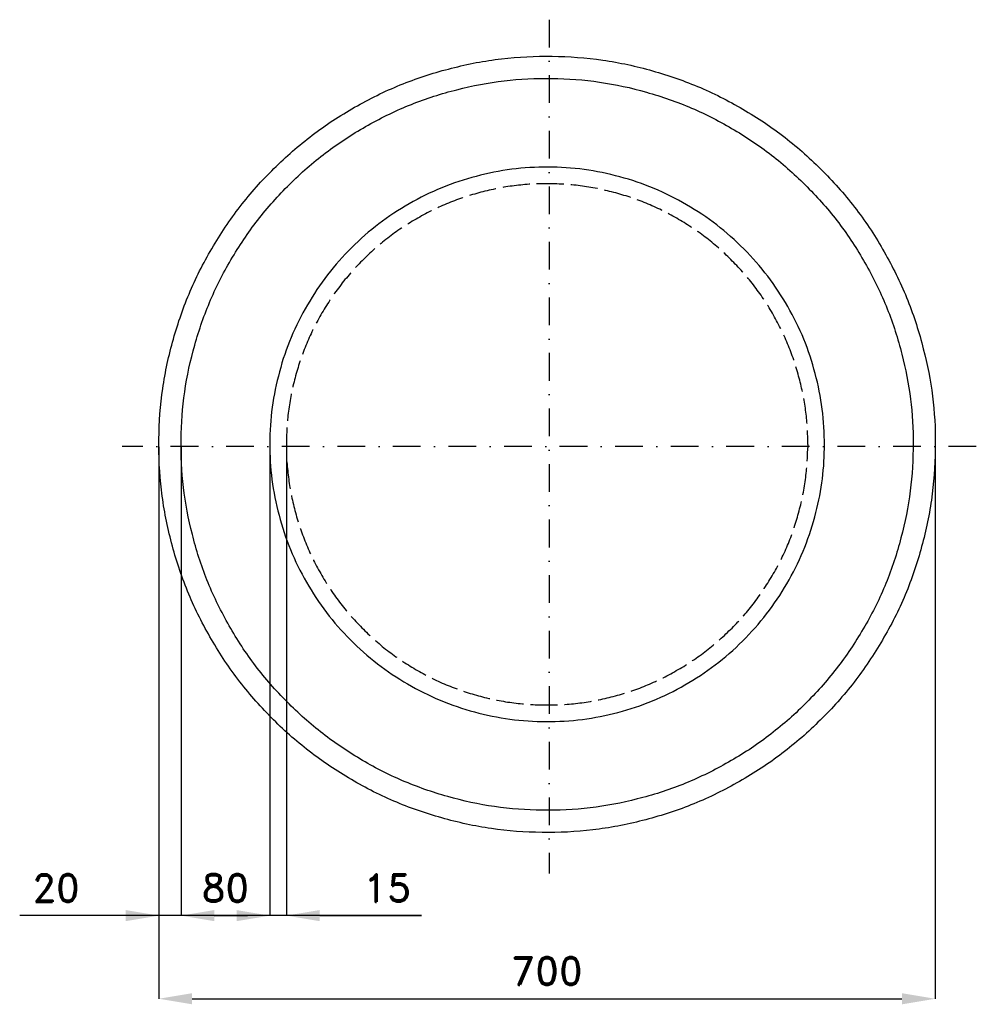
# Model space of a CAD drawing. Header units: millimetres. Extents: x -126 to 737, y -155 to 733.
import ezdxf

# ---------------------------------------------------------------- set-up
doc = ezdxf.new("R2010")
doc.units = ezdxf.units.MM
doc.header["$LTSCALE"] = 5
doc.linetypes.add('ČERCHOVANÁX2', pattern=[2, 1, -0.5, 0, -0.5])
doc.linetypes.add('ČÁRKOVANÁX2', pattern=[1.5, 1, -0.5])
doc.layers.add('Kóty', color=2, linetype='Continuous')
doc.layers.add('Značka', color=7, linetype='Continuous')
doc.styles.get("Standard").update_dxf_attribs({"font": 'romand.shx', "height": 25})
doc.dimstyles.get("Standard").update_dxf_attribs({"dimtxt": 25, "dimasz": 30, "dimexe": 0.18, "dimexo": 0.0625, "dimgap": 12.5, "dimtad": 1, "dimdec": 0, "dimzin": 0, "dimdsep": 46, "dimtxsty": 'Standard', "dimcen": 0.09, "dimadec": 0, "dimazin": 0, "dimtfac": 1, "dimtdec": 0, "dimtofl": 0, "dimtmove": 0, "dimatfit": 3, "dimfxl": 1, "dimtolj": 1, "dimtzin": 0, "dimarcsym": 0})

# ---------------------------------------------------------------- blocks, each defined once
blk = doc.blocks.new('*D0')
at = {"layer": 'Defpoints', "color": 0, "transparency": 16777216}
for p in [(100.02, 346.73), (114.98, 348.01), (114.98, -75.04)]:
    blk.add_point(p, dxfattribs=at)
at = {"layer": 'Kóty', "color": 0, "lineweight": -2, "transparency": 16777216}
for p, q in [((100.02, 346.66), (100.02, -75.22)), ((114.98, 347.95), (114.98, -75.22)), ((70.02, -75.04), (40.02, -75.04)), ((144.98, -75.04), (236.88, -75.04))]:
    blk.add_line(p, q, dxfattribs=at)
at = {"layer": 'Kóty', "color": 0, "transparency": 16777216}
for points in [[(70.02, -70.04), (70.02, -80.04), (100.02, -75.04)], [(144.98, -70.04), (144.98, -80.04), (114.98, -75.04)]]:
    blk.add_solid(points, dxfattribs=at)
at = {"layer": 'Kóty', "color": 0, "transparency": 16777216, "insert": (205.93, -50.04), "char_height": 25, "attachment_point": 5}
blk.add_mtext('\\A1;15', dxfattribs=at)
blk = doc.blocks.new('*D1')
at = {"layer": 'Defpoints', "color": 0, "transparency": 16777216}
for p in [(-0.04, 347.95), (699.98, 346.56), (699.98, -150.04)]:
    blk.add_point(p, dxfattribs=at)
at = {"layer": 'Kóty', "color": 0, "lineweight": -2, "transparency": 16777216}
for p, q in [((-0.04, 347.88), (-0.04, -150.22)), ((699.98, 346.5), (699.98, -150.22)), ((29.96, -150.04), (669.98, -150.04))]:
    blk.add_line(p, q, dxfattribs=at)
at = {"layer": 'Kóty', "color": 0, "transparency": 16777216}
for points in [[(29.96, -145.04), (29.96, -155.04), (-0.04, -150.04)], [(669.98, -145.04), (669.98, -155.04), (699.98, -150.04)]]:
    blk.add_solid(points, dxfattribs=at)
at = {"layer": 'Kóty', "color": 0, "transparency": 16777216, "insert": (349.97, -125.04), "char_height": 25, "attachment_point": 5}
blk.add_mtext('\\A1;700', dxfattribs=at)

msp = doc.modelspace()

# ---------------------------------------------------------------- linework, layer by layer
at = {"layer": 'Kóty'}
for p, q in [((-0.04, 347.88), (-0.04, -75.22)), ((19.97, 347.88), (19.97, -75.22)), ((19.97, 347.82), (19.97, -75.22)), ((100, 347.95), (100, -75.22)), ((236.88, -75.04), (-125.51, -75.04)), ((49.97, -75.04), (79.97, -75.04))]:
    msp.add_line(p, q, dxfattribs=at)
for points in [[(-30.04, -70.04), (-30.04, -80.04), (-0.04, -75.04)], [(49.97, -70.04), (49.97, -80.04), (19.97, -75.04)]]:
    msp.add_solid(points, dxfattribs=at)
at = {"layer": 'Značka', "color": 6, "linetype": 'ČERCHOVANÁX2', "lineweight": 25, "ltscale": 5}
for p, q in [((351.99, 733.01), (351.99, -36.99)), ((736.99, 348.01), (-33.01, 348.01))]:
    msp.add_line(p, q, dxfattribs=at)
at = {"layer": 'Značka', "color": 5}
msp.add_lwpolyline([(700, 350), (699.99, 347.71), (699.97, 345.42, -0.032168), (696.49, 299.79, -0.035723), (686.86, 255, -0.036667), (671.83, 211.74, -0.034754), (650.79, 171.05, -0.034039), (624.96, 133.23, -0.034453), (594.23, 99.29, -0.03456), (559.51, 69.44, -0.034426), (521.02, 44.63, -0.034389), (479.75, 24.78, -0.034418), (436.15, 10.77, -0.034424), (391.16, 2.28, -0.034417), (345.42, 0.03, -0.034416), (299.76, 3.47, -0.034417), (255, 13.14, -0.034417), (211.78, 28.28, -0.034417), (171.05, 49.21, -0.034417), (133.22, 75.02, -0.034417), (99.29, 105.77, -0.034417), (69.44, 140.5, -0.034417), (44.63, 178.98, -0.034417), (24.78, 220.25, -0.034417), (10.77, 263.85, -0.034417), (2.28, 308.84, -0.034417), (0.03, 354.58, -0.034417), (3.47, 400.24, -0.034417), (13.14, 445, -0.034417), (28.28, 488.22, -0.034417), (49.21, 528.95, -0.034417), (75.02, 566.78, -0.034416), (105.77, 600.71, -0.034418), (140.5, 630.56, -0.034417), (178.98, 655.37, -0.034415), (220.25, 675.22, -0.034415), (263.85, 689.23, -0.034415), (308.84, 697.72, -0.034416), (354.58, 699.97, -0.034417), (400.24, 696.53, -0.034417), (445, 686.86, -0.034417), (488.22, 671.71, -0.034417), (528.95, 650.79, -0.034417), (566.77, 624.98, -0.034407), (600.71, 594.23, -0.034414), (630.57, 559.5, -0.034488), (655.37, 521.02, -0.034419), (675.2, 479.76, -0.034077), (689.23, 436.15, -0.03279), (697.51, 393.38, -0.034265), (700, 350)], format="xyb", dxfattribs=at)
at = {"layer": 'Značka', "color": 1}
for points in [[(680, 350), (679.99, 347.84), (679.97, 345.68, -0.032166), (676.69, 302.66, -0.035722), (667.61, 260.42, -0.036665), (653.44, 219.64, -0.034754), (633.6, 181.27, -0.034039), (609.25, 145.61, -0.034453), (580.27, 113.62, -0.03456), (547.54, 85.47, -0.034426), (511.24, 62.08, -0.034389), (472.33, 43.36, -0.034418), (431.23, 30.15, -0.034424), (388.8, 22.14, -0.034417), (345.68, 20.03, -0.034416), (302.63, 23.27, -0.034417), (260.42, 32.39, -0.034417), (219.68, 46.67, -0.034416), (181.27, 66.39, -0.034417), (145.61, 90.73, -0.034417), (113.62, 119.73, -0.034417), (85.47, 152.47, -0.034417), (62.08, 188.75, -0.034417), (43.36, 227.66, -0.034417), (30.15, 268.77, -0.034417), (22.15, 311.2, -0.034417), (20.03, 354.32, -0.034417), (23.27, 397.37, -0.034417), (32.39, 439.57, -0.034417), (46.67, 480.32, -0.034416), (66.39, 518.73, -0.034417), (90.73, 554.39, -0.034418), (119.73, 586.38, -0.034417), (152.47, 614.53, -0.034415), (188.75, 637.92, -0.034416), (227.66, 656.64, -0.034417), (268.77, 669.85, -0.034418), (311.2, 677.85, -0.034417), (354.32, 679.97, -0.034417), (397.37, 676.73, -0.034417), (439.57, 667.61, -0.034415), (480.32, 653.33, -0.034416), (518.73, 633.6, -0.034418), (554.39, 609.27, -0.034406), (586.38, 580.27, -0.034413), (614.53, 547.53, -0.034487), (637.92, 511.24, -0.034418), (656.62, 472.35, -0.034077), (669.85, 431.23, -0.032792), (677.65, 390.9, -0.034265), (680, 350)], [(600, 350), (599.99, 351.64), (599.98, 353.27, 0.032169), (597.49, 385.86, 0.035722), (590.61, 417.86, 0.036667), (579.88, 448.76, 0.034753), (564.85, 477.82, 0.03404), (546.4, 504.84, 0.034453), (524.45, 529.08, 0.034563), (499.65, 550.4, 0.034428), (472.15, 568.12, 0.03439), (442.68, 582.3, 0.034416), (411.54, 592.31, 0.034424), (379.4, 598.37, 0.034418), (346.73, 599.98, 0.034416), (314.11, 597.52, 0.034415), (282.14, 590.61, 0.034415), (251.27, 579.8, 0.034416), (222.18, 564.85, 0.034418), (195.16, 546.41, 0.034417), (170.92, 524.45, 0.034415), (149.6, 499.65, 0.034417), (131.88, 472.15, 0.034416), (117.7, 442.68, 0.034416), (107.69, 411.54, 0.034417), (101.63, 379.4, 0.034417), (100.02, 346.73, 0.034417), (102.48, 314.11, 0.034417), (109.39, 282.14, 0.034417), (120.2, 251.27, 0.034417), (135.15, 222.18, 0.034416), (153.59, 195.16, 0.034416), (175.55, 170.92, 0.034417), (200.35, 149.6, 0.034417), (227.84, 131.88, 0.034417), (257.32, 117.7, 0.034417), (288.46, 107.69, 0.034416), (320.6, 101.63, 0.034416), (353.27, 100.02, 0.034417), (385.89, 102.48, 0.034418), (417.86, 109.39, 0.034416), (448.73, 120.2, 0.034417), (477.82, 135.15, 0.034417), (504.84, 153.58, 0.034405), (529.08, 175.55, 0.034415), (550.4, 200.36, 0.034488), (568.12, 227.84, 0.034417), (582.29, 257.31, 0.034078), (592.31, 288.46, 0.032788), (598.22, 319.01, 0.034264), (600, 350)]]:
    msp.add_lwpolyline(points, format="xyb", dxfattribs=at)
at = {"layer": 'Značka', "color": 6, "linetype": 'ČÁRKOVANÁX2', "ltscale": 2.5}
msp.add_lwpolyline([(585, 350), (584.99, 348.46), (584.98, 346.92, -0.032169), (582.64, 316.29, -0.035724), (576.18, 286.21, -0.036667), (566.08, 257.17, -0.034753), (551.96, 229.85, -0.034039), (534.62, 204.45, -0.034451), (513.98, 181.67, -0.03456), (490.67, 161.62, -0.034427), (464.83, 144.96, -0.034389), (437.12, 131.64, -0.034418), (407.85, 122.23, -0.034424), (377.63, 116.53, -0.034417), (346.92, 115.02, -0.034416), (316.26, 117.33, -0.034417), (286.21, 123.82, -0.034417), (257.19, 133.99, -0.034417), (229.85, 148.04, -0.034416), (204.45, 165.37, -0.034417), (181.67, 186.02, -0.034416), (161.62, 209.33, -0.034417), (144.96, 235.17, -0.034417), (131.64, 262.88, -0.034417), (122.23, 292.15, -0.034417), (116.53, 322.37, -0.034417), (115.02, 353.08, -0.034417), (117.33, 383.73, -0.034417), (123.82, 413.79, -0.034417), (133.99, 442.8, -0.034416), (148.04, 470.15, -0.034416), (165.37, 495.55, -0.034418), (186.02, 518.33, -0.034416), (209.33, 538.38, -0.034417), (235.17, 555.04, -0.034418), (262.88, 568.36, -0.034416), (292.15, 577.77, -0.034414), (322.37, 583.47, -0.034415), (353.08, 584.98, -0.034416), (383.73, 582.67, -0.034417), (413.79, 576.18, -0.034417), (442.8, 566.01, -0.034416), (470.15, 551.96, -0.034417), (495.55, 534.63, -0.034407), (518.33, 513.98, -0.034413), (538.38, 490.66, -0.034488), (555.04, 464.83, -0.034419), (568.35, 437.13, -0.034076), (577.77, 407.85, -0.032791), (583.33, 379.13, -0.034264), (585, 350)], format="xyb", dxfattribs=at)

# ---------------------------------------------------------------- texts
at = {"layer": 'Kóty', "char_height": 25, "attachment_point": 5}
for s, insert in [('\\A1;20', (-92.77, -50.04)), ('\\A1;80', (59.98, -50.04))]:
    msp.add_mtext(s, dxfattribs=dict(at, insert=insert))

# ---------------------------------------------------------------- dimensions: what is measured, and where the dimension line sits
at = {"layer": 'Kóty'}
for base, p1, p2, picture, middle in [((699.98, -150.04), (-0.04, 347.95), (699.98, 346.56), '*D1', (349.97, -125.04)), ((114.98, -75.04), (100.02, 346.73), (114.98, 348.01), '*D0', (205.93, -50.04))]:
    dim = msp.add_linear_dim(base=base, p1=p1, p2=p2, dimstyle='Standard', dxfattribs=at)
    dim.commit()
    dim.dimension.update_dxf_attribs({"geometry": picture, "text_midpoint": middle})

doc.saveas('drawing.dxf')
